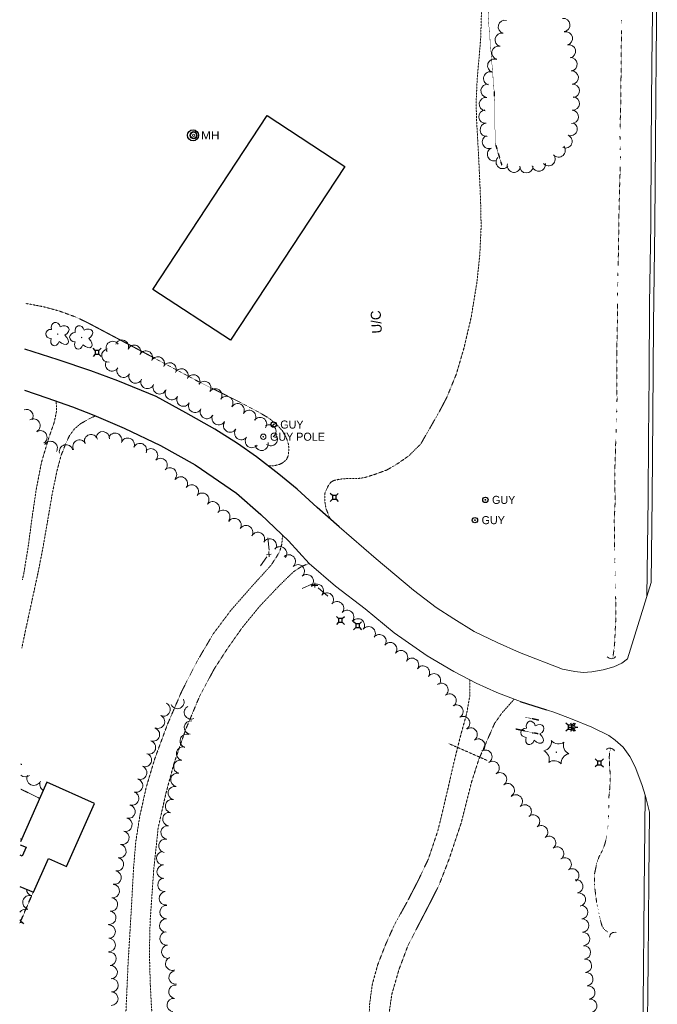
# Model space of a CAD drawing. Extents: x 386588 to 390135, y 96998 to 113606.
# Tile 63 of 93: x 388194 to 388575, y 104334 to 104923. Entities that reach past the tile are written whole.
import ezdxf
from ezdxf.enums import TextEntityAlignment as Align

# ---------------------------------------------------------------- set-up
doc = ezdxf.new("R2010")
doc.units = 0
doc.header["$MEASUREMENT"] = 0
for name, pattern in [('Wisdot1', [0.0625, 0.03125, -0.03125]), ('Wisdot3', [0.1875, 0.125, -0.0625]), ('Wisdot5', [0.1, 0.05, -0.05]), ('Wisdot6', [0.375, 0.125, -0.0625, 0.03125, -0.0625, 0.03125, -0.0625])]:
    doc.linetypes.add(name, pattern=pattern)
for name, color, linetype, lineweight in [('E_BLD', 241, 'Continuous', 25), ('E_BMGRD', 2, 'Egr', 15), ('E_DRN', 40, 'Continuous', 15), ('E_DRN_Pipe', 5, 'Wisdot5', 15), ('E_DTM_SlopeBottom', 3, 'Wisdot1', 25), ('E_DTM_SlopeTop', 3, 'Wisdot1', 25), ('E_DWY', 2, 'Wisdot3', 15), ('E_LAND_Vegetation', 3, 'Continuous', 15), ('E_LTG', 21, 'Continuous', 25), ('E_MISCPROP_HvyDash', 241, 'Wisdot3', 25), ('E_MISCPROP_Railing', 30, 'Continuous', 15), ('E_RDWY', 21, 'Continuous', 25), ('E_RDWY_AsphConc', 200, 'Continuous', 25), ('E_UTL_AG_Bold', 30, 'Continuous', 25), ('E_UTL_EGuyPole', 200, 'Continuous', 15), ('E_UTL_EGuyWire', 200, 'Continuous', 25), ('E_UTL_MH', 30, 'Continuous', 15), ('E_WTR', 4, 'Wisdot6', 15)]:
    doc.layers.add(name, color=color, linetype=linetype, lineweight=lineweight)
doc.layers.add('P2S1_Complete', color=7, linetype='Continuous', lineweight=15, transparency=0.9)
doc.styles.add('Style-dot_font5', font='dot_font5.shx')
doc.styles.add('Style-IGR_FONT_0', font='dot_font15.shx')
doc.linetypes.add('Egr', pattern='A,0.1,[13,dgnlstyle-ewdotudls.shx,S=0.0002,R=0,X=0,Y=0],0.1', length=0.2)

# ---------------------------------------------------------------- blocks, each defined once
blk = doc.blocks.new('CULV')
at = {"layer": 'E_DRN'}
blk.add_arc((-1.129736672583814e-15, 6.149999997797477), 6.150000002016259, 216.8698972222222, 323.1301027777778, dxfattribs=at)
blk = doc.blocks.new('GPOL')
at = {"layer": 'E_UTL_EGuyPole'}
for radius in [4, 0.5]:
    blk.add_circle((0, 0), radius, dxfattribs=at)
at = {"layer": 'E_UTL_EGuyPole', "style": 'Style-dot_font5'}
blk.add_text('GUY POLE', height=12, dxfattribs=at).set_placement((10, 0), align=Align.MIDDLE_LEFT)
blk = doc.blocks.new('GUY')
at = {"layer": 'E_UTL_EGuyWire'}
for radius in [4, 0.5]:
    blk.add_circle((0, 0), radius, dxfattribs=at)
at = {"layer": 'E_UTL_EGuyWire', "style": 'Style-dot_font5'}
blk.add_text('GUY', height=12, dxfattribs=at).set_placement((10, 0), align=Align.MIDDLE_LEFT)
blk = doc.blocks.new('LPOL')
at = {"layer": 'E_LTG'}
for p, q in [((-4, 0), (-1.5, 0)), ((-0.75, 1.299000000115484), (-2, 3.464000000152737)), ((0.75, 1.299000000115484), (2, 3.464000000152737)), ((1.5, 0), (4, 0)), ((-2, -3.464000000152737), (-0.75, -1.299000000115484)), ((2, -3.464000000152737), (0.75, -1.299000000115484))]:
    blk.add_line(p, q, dxfattribs=at)
for radius in [1.5, 1.5, 1.5, 0.125]:
    blk.add_circle((0, 0), radius, dxfattribs=at)
blk = doc.blocks.new('MH')
at = {"layer": 'E_UTL_MH'}
for radius in [5, 4, 1.5]:
    blk.add_circle((3.053387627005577e-05, -0.0003567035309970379), radius, dxfattribs=at)
at = {"layer": 'E_UTL_MH', "style": 'Style-dot_font5', "width": 1.111111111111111}
blk.add_text('MH', height=10.8, dxfattribs=at).set_placement((10, -0.001000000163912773), align=Align.MIDDLE_LEFT)
blk = doc.blocks.new('PED')
at = {"layer": 'E_UTL_AG_Bold'}
for p, q in [((-2.5, 2.5), (-5.329000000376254, 5.328999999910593)), ((2.5, 2.5), (5.328999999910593, 5.328999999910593)), ((-2.5, -2.5), (-5.329000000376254, -5.329000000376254)), ((2.5, -2.5), (5.328999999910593, -5.329000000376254))]:
    blk.add_line(p, q, dxfattribs=at)
at = {"layer": 'E_UTL_AG_Bold', "flags": 128}
blk.add_lwpolyline([(-2.5, -2.5), (2.5, -2.5), (2.5, 2.5), (-2.5, 2.5)], close=True, dxfattribs=at)
blk = doc.blocks.new('CTRE')
at = {"layer": 'E_LAND_Vegetation'}
blk.add_circle((-0.0003858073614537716, -0.0003191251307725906), 0.2233008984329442, dxfattribs=at)
for centre, radius, start, end in [((-11.97306888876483, 8.962898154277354), 7.867058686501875, 280.2066972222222, 5.971616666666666), ((1.806084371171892, 14.92316055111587), 7.866045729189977, 220.2113194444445, 305.9762305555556), ((13.82882637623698, 5.89490348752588), 7.866045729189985, 160.2113277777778, 245.9762388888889), ((-13.82979875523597, -5.89712474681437), 7.866045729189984, 340.2113194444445, 65.97623055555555), ((-1.808101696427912, -14.92587413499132), 7.866045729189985, 40.21132777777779, 125.9762388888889)]:
    blk.add_arc(centre, radius, start, end, dxfattribs=at)
at = {"layer": 'E_LAND_Vegetation', "extrusion": (0, 0, -1)}
blk.add_arc((-12.02957563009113, -9.036813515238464), 7.873632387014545, 354.0727916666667, 79.7488916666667, dxfattribs=at)
blk = doc.blocks.new('DTRE')
at = {"layer": 'E_LAND_Vegetation'}
blk.add_circle((-0.1836800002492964, 0), 0.1831067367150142, dxfattribs=at)
for centre, major_axis, ratio in [((-1.870302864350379, 5.319684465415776), (1.359319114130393, -4.981118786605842), 0.7828630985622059), ((-5.871854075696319, 0.1519894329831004), (4.932001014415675, -0.1226139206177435), 0.8320222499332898), ((4.055502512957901, 2.735869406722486), (-5.27227899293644, -2.928492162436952), 0.6919162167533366), ((-2.492468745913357, -5.243435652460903), (1.802061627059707, 4.856219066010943), 0.7168956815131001), ((3.542152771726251, -3.706719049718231), (-5.012431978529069, 4.581562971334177), 0.5602491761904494)]:
    blk.add_ellipse(centre, major_axis=major_axis, ratio=ratio, start_param=1.570796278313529, end_param=4.712388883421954, dxfattribs=at)

msp = doc.modelspace()

# ---------------------------------------------------------------- linework, layer by layer
at = {"layer": 'E_BLD', "ltscale": 5}
for p, q in [((388273.621, 104761.804), (388341.885, 104865.7620000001)), ((388341.885, 104865.7620000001), (388388.253, 104835.3149999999)), ((388388.253, 104835.3149999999), (388319.9890000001, 104731.3570000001)), ((388319.9890000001, 104731.3570000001), (388273.621, 104761.804)), ((388210.2849999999, 104467.0889999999), (388194.4110000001, 104431.45)), ((388238.825, 104454.3770000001), (388210.2849999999, 104467.0889999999)), ((388222.0419999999, 104416.6980000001), (388238.825, 104454.3770000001)), ((388194.3970000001, 104429.6939999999), (388197.831, 104428.165)), ((388197.831, 104428.165), (388195.4680000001, 104422.862)), ((388195.4680000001, 104422.862), (388194.3470000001, 104423.361)), ((388202.2120000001, 104401.199), (388211.2560000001, 104421.503)), ((388211.2560000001, 104421.503), (388222.0419999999, 104416.6980000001)), ((388194.2010000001, 104404.7679999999), (388202.2120000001, 104401.199))]:
    msp.add_line(p, q, dxfattribs=at)
at = {"layer": 'E_DRN_Pipe'}
msp.add_line((388450.3158437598, 104490.2219857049), (388473.3814786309, 104480.0933420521), dxfattribs=at)
at = {"layer": 'E_DTM_SlopeBottom'}
msp.add_lwpolyline([(388503.86146875, 104495.97775), (388490.445453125, 104498.805875)], dxfattribs=at)
at = {"layer": 'E_DTM_SlopeTop'}
for points in [[(388485.34975, 105330.118375), (388481.957171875, 105290.60275), (388481.652484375, 105237.993375), (388477.793109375, 105209.087125), (388481.4435, 105178.35275), (388477.972796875, 105097.47775), (388481.31459375, 105046.118375), (388476.4669375, 104966.368375), (388474.000140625, 104925.22775), (388477.597796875, 104880.024625), (388478.29115625, 104848.884), (388482.146625, 104835.97775)], [(388504.209125, 104504.087125), (388496.4513125, 104505.930875)]]:
    msp.add_lwpolyline(points, dxfattribs=at)
at = {"layer": 'E_DWY', "flags": 128}
for points in [[(388379.645, 104624.389), (388377.0870000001, 104630.7290000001), (388376.345, 104635.3319999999), (388376.314, 104639.5760000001), (388377.2479999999, 104641.834), (388378.5600000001, 104644.531), (388379.932, 104646.4099999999), (388381.7709999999, 104647.5009999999), (388384.6030000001, 104648.115), (388385.956, 104648.3489999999), (388389.362, 104648.594), (388393.6059999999, 104648.625), (388396.477, 104648.6950000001), (388400.273, 104649.2420000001), (388406.433, 104651.1910000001), (388413.372, 104653.7439999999), (388419.162, 104657.0360000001), (388426.595, 104662.2279999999), (388433.629, 104669.1699999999), (388438.9879999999, 104678.4580000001), (388444.4639999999, 104688.0279999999), (388449.4040000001, 104697.423), (388454.9950000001, 104711.1100000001), (388459.611, 104726.919), (388463.905, 104745.307), (388467.2339999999, 104765.6799999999), (388469.027, 104782.655), (388469.7890000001, 104798.7350000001), (388469.6570000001, 104810.094), (388469.165, 104822.659), (388468.4669999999, 104838.0859999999), (388467.6040000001, 104853.9110000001), (388467.0249999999, 104863.868), (388466.855, 104873.8540000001), (388467.4720000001, 104888.1429999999), (388468.702, 104901.517), (388469.5730000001, 104912.263), (388470.196, 104934.085), (388469.7579999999, 104955.4199999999), (388468.977, 104983.4410000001), (388467.889, 105021.439), (388467.0519999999, 105065.4809999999), (388466.3219999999, 105088.986), (388465.3119999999, 105104.9380000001), (388464.5079999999, 105118.0290000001), (388463.8800000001, 105128.6669999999), (388463.9920000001, 105140.4539999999), (388465.301, 105150.821), (388466.4369999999, 105157.8870000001), (388467.7760000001, 105167.845), (388469.077, 105174.513), (388469.648, 105181.8130000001), (388469.665, 105187.2930000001), (388468.932, 105193.6769999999), (388467.314, 105199.04), (388465.1710000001, 105204.0900000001), (388462.1610000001, 105207.8459999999), (388458.6950000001, 105210.3359999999), (388452.406, 105213.993), (388447.6259999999, 105215.7039999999), (388439.304, 105217.1599999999), (388432.452, 105217.2150000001), (388424.2860000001, 105216.4920000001), (388412.899, 105214.851), (388403.9450000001, 105213.6599999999)], [(388342.4469999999, 104656.2520000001), (388346.2120000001, 104656.3130000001), (388349.1699999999, 104657.074), (388351.4180000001, 104658.1939999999), (388353.4809999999, 104659.986), (388354.6570000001, 104662.673), (388354.909, 104666.8), (388354.5760000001, 104669.5149999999), (388353.358, 104673.125), (388351.0109999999, 104677.203), (388348.031, 104680.5490000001), (388343.2209999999, 104684.5870000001), (388337.068, 104688.253), (388324.5379999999, 104694.8859999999), (388300.6769999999, 104706.73), (388271.48, 104722.3), (388234.456, 104741.9639999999), (388227.0870000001, 104745.406), (388217.6640000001, 104748.838), (388208.027, 104751.432), (388200.2490000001, 104752.9280000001), (388197.3570000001, 104753.406)], [(388196.4920000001, 104592.017), (388199.1580000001, 104608.2649999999), (388201.2879999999, 104624.3740000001), (388203.8640000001, 104641.885), (388207.0589999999, 104658.4140000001), (388211.2479999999, 104672.548), (388214.601, 104682.1029999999), (388216.034, 104688.848), (388216.0519999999, 104692.4110000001), (388215.672, 104695.1200000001)], [(388205.051, 104592.675), (388207.923, 104607.3200000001), (388210.6370000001, 104622.923), (388213.53, 104639.841), (388216.274, 104653.118), (388218.7560000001, 104662.405), (388221.649, 104669.8030000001), (388223.73, 104674.1980000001), (388226.7209999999, 104678.317), (388230.399, 104681.4580000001), (388235.2690000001, 104684.2039999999), (388239.203, 104686.125)], [(388349.355, 104604.727), (388350.689, 104609.5), (388351.1470000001, 104614.8089999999)], [(388262.0989999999, 104415.872), (388263.405, 104431.4909999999), (388265.7849999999, 104446.702), (388269.6100000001, 104463.8540000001), (388274.7050000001, 104480.942), (388282.3489999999, 104501.699), (388290.9720000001, 104521.6440000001), (388299.9890000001, 104539.2779999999), (388309.6610000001, 104555.7080000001), (388320.264, 104569.8770000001), (388332.675, 104584.034), (388344.307, 104596.8529999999), (388349.355, 104604.727)], [(388249.629, 104270.8119999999), (388256.459, 104271.0120000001), (388271.2010000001, 104283.398), (388273.6170000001, 104288.4979999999), (388275.1170000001, 104295.6810000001), (388275.152, 104303.0889999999), (388273.95, 104317.9680000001), (388272.7990000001, 104332.3089999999), (388272.0719999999, 104345.9669999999), (388271.5290000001, 104365.422), (388271.9809999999, 104383.8859999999), (388274.1510000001, 104414.9709999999), (388276.74, 104439.5930000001), (388281.3400000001, 104460.067), (388286.173, 104478.034), (388293.28, 104498.7409999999), (388301.5600000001, 104518.4739999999), (388310.1740000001, 104534.625), (388318.55, 104547.504), (388327.334, 104559.878), (388337.3870000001, 104572.1899999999), (388349.3940000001, 104584.8640000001), (388357.844, 104593.054), (388362.7879999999, 104596.2220000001), (388367.0390000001, 104597.8670000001)], [(388195.324, 104547.2890000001), (388196.8119999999, 104554.6939999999), (388205.051, 104592.675)], [(388196.4920000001, 104592.017), (388195.645, 104588.088)], [(388463.0859999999, 104528.301), (388463.057, 104518.78), (388461.148, 104507.996), (388457.7220000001, 104495.6159999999), (388454.0760000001, 104481.1359999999), (388450.3770000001, 104464.987), (388447.551, 104452.8700000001), (388443.943, 104437.977), (388438.2390000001, 104421.0179999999), (388432.1529999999, 104408.182), (388425.635, 104395.5149999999), (388418.1429999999, 104382.1329999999), (388412.804, 104370.199), (388407.936, 104357.6839999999), (388404.6780000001, 104345.736), (388403.0900000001, 104333.7339999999), (388402.757, 104321.6410000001), (388403.777, 104308.426), (388405.405, 104290.899), (388410.7620000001, 104264.5689999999), (388412.0600000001, 104252.8359999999), (388413.094, 104241.7010000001), (388413.524, 104232.591), (388412.3, 104225.6140000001), (388410.5109999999, 104220.2490000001), (388407.821, 104215.632), (388404.209, 104211.969), (388400.4070000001, 104210.368), (388396.0959999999, 104209.7590000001), (388393.0560000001, 104211.1410000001), (388389.8629999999, 104214.172), (388381.8200000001, 104227.821)], [(388372.5700000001, 104131), (388371.142, 104133.6129999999), (388369.014, 104138.6140000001), (388368.4820000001, 104142.1000000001), (388368.175, 104145.399), (388368.8810000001, 104149), (388370.243, 104152.246), (388372.655, 104155.382), (388376.6399999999, 104159.496), (388388.5279999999, 104168.0870000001), (388400.2290000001, 104176.452), (388408.804, 104182.656), (388416.007, 104190.1880000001), (388420.041, 104198.2579999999), (388424.554, 104210.115), (388427.0060000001, 104221.781), (388426.6580000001, 104236.7220000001), (388425.26, 104251.774), (388420.966, 104271.132), (388416.97, 104291.7660000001), (388415.1359999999, 104309.273), (388414.1499999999, 104324.3629999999), (388416.425, 104340.172), (388420.6710000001, 104354.916), (388426.173, 104369.5689999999), (388431.8130000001, 104380.4909999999), (388438.5190000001, 104393.3840000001), (388444.6629999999, 104405.601), (388450.5390000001, 104420.7039999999), (388457.8640000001, 104442.598), (388463.9469999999, 104466.6629999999), (388468.456, 104480.808), (388477.9010000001, 104502.274), (388482.5, 104508.7320000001), (388489.5630000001, 104516.6799999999)], [(388205.9720000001, 104457.405), (388194.659, 104462.909)], [(388195.0589999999, 104432.905), (388194.425, 104433.2379999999)], [(388234.3489999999, 104287.095), (388231.2309999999, 104291.7860000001), (388251.2919999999, 104307.1939999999), (388254.311, 104311.629), (388256.544, 104318.699), (388257.5789999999, 104330.895), (388258.794, 104358.6410000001), (388260.781, 104391.6950000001), (388262.0989999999, 104415.872)]]:
    msp.add_lwpolyline(points, dxfattribs=at)
at = {"layer": 'E_LAND_Vegetation'}
for centre, radius, start, end in [((388484.0331316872, 104918.7923908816), 3.995471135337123, 75.97975277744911, 255.9644305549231), ((388518.9106138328, 104919.8894336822), 3.995471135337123, 276.844097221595, 96.82877500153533), ((388482.0964132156, 104911.0407255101), 3.995471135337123, 75.97975277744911, 255.9644305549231), ((388520.4476931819, 104911.8175147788), 3.995471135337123, 283.4123611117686, 103.397038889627), ((388480.1596947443, 104903.2890601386), 3.995471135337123, 75.97975277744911, 255.9644305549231), ((388522.2999832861, 104904.0452425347), 3.995471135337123, 283.4123611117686, 103.397038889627), ((388477.6923983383, 104895.5389415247), 3.995471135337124, 72.00949166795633, 251.9941694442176), ((388523.2701708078, 104896.4522870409), 3.995471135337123, 274.7425333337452, 94.72721111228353), ((388475.2236126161, 104887.939975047), 3.995471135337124, 72.00949166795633, 251.9941694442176), ((388523.9297011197, 104888.4896107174), 3.995471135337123, 274.7425333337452, 94.72721111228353), ((388473.6621785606, 104880.5414874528), 3.995471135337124, 82.80867777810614, 262.793355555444), ((388524.5892314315, 104880.5269343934), 3.995471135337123, 274.7425333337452, 94.72721111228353), ((388472.6609138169, 104872.6145294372), 3.995471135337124, 82.80867777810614, 262.793355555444), ((388524.5741183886, 104872.8792199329), 3.995471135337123, 265.9890222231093, 85.97370000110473), ((388472.4638920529, 104865.11813553), 3.995471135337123, 95.04288055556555, 275.0275583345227), ((388524.0141752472, 104864.908921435), 3.995471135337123, 265.9890222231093, 85.97370000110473), ((388473.1651538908, 104857.1590258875), 3.995471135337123, 95.04288055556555, 275.0275583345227), ((388523.2750165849, 104857.6689807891), 3.995471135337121, 247.5544083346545, 67.5390861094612), ((388474.5209841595, 104849.9968600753), 3.995471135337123, 112.1220194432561, 292.1066972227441), ((388520.2234214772, 104850.2847434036), 3.995471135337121, 247.5544083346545, 67.5390861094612), ((388477.5288495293, 104842.5947022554), 3.995471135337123, 112.1220194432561, 292.1066972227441), ((388510.086896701, 104839.6411660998), 3.995471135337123, 220.6170000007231, 40.60167777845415), ((388516.152583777, 104844.8418040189), 3.995471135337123, 220.6170000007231, 40.60167777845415), ((388482.7242751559, 104837.9607586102), 3.995471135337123, 139.1252944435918, 319.1099722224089), ((388489.4369682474, 104835.7437082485), 3.995471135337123, 163.0798361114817, 343.0645138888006), ((388504.270425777, 104836.3772521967), 3.995471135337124, 191.0330472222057, 11.01772499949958), ((388496.8788155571, 104835.3780610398), 3.995471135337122, 177.5959444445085, 357.5806222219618), ((388249.6141846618, 104726.7416044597), 3.970668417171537, 33.86367777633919, 213.8483555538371), ((388255.1101395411, 104727.5431354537), 3.970668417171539, 337.2100222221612, 157.1946999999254), ((388246.9718468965, 104722.2092615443), 3.970668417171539, 96.1561194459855, 276.1407972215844), ((388262.4301768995, 104724.466429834), 3.970668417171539, 337.2100222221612, 157.1946999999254), ((388269.4541019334, 104721.0747269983), 3.97066841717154, 333.4199305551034, 153.4046083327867), ((388249.2090303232, 104716.8417970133), 3.970668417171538, 150.4344722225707, 330.4191499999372), ((388276.5432993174, 104717.5126573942), 3.970668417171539, 333.2395666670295, 153.2242444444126), ((388256.1143661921, 104713.0878798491), 3.970668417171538, 152.6171555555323, 332.6018333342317), ((388283.6327303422, 104713.9364817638), 3.970668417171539, 333.2395666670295, 153.2242444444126), ((388290.7221613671, 104710.3603061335), 3.970668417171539, 333.2395666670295, 153.2242444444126), ((388263.1932295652, 104709.6039319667), 3.970668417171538, 154.0039972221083, 333.9886749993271), ((388270.3718842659, 104706.4304192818), 3.970668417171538, 156.5020277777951, 336.4867055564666), ((388297.8115923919, 104706.7841305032), 3.970668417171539, 333.2395666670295, 153.2242444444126), ((388304.3849144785, 104702.882180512), 3.970668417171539, 325.5602166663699, 145.5448944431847), ((388277.6527272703, 104703.1641525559), 3.970668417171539, 155.4010833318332, 335.3857611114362), ((388284.9759540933, 104699.6845121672), 3.970668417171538, 150.6772472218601, 330.6619250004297), ((388310.932882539, 104698.3907243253), 3.970668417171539, 325.5602166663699, 145.5448944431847), ((388291.8614051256, 104695.830606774), 3.970668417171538, 152.0438805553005, 332.0285583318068), ((388317.4808505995, 104693.8992681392), 3.970668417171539, 325.5602166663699, 145.5448944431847), ((388198.0035109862, 104685.9785716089), 4.043721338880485, 327.9834722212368, 109.0452861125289), ((388298.8746678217, 104692.1072734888), 3.970668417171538, 152.0438805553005, 332.0285583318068), ((388305.8885732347, 104688.3994926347), 3.970668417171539, 152.2286666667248, 332.2133444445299), ((388324.2955980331, 104689.5538702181), 3.970668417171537, 329.6106722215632, 149.5953500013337), ((388331.1444645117, 104685.5361479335), 3.970668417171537, 329.6106722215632, 149.5953500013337), ((388202.1769290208, 104680.3198993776), 4.043721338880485, 299.7600472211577, 119.7447250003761), ((388312.9138076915, 104684.6987973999), 3.970668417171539, 152.2286666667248, 332.2133444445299), ((388337.700855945, 104681.2734623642), 3.970668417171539, 326.3551555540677, 146.3398333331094), ((388206.3521789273, 104673.2766435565), 4.043721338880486, 302.5619361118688, 122.5466138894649), ((388319.8097723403, 104680.337848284), 3.970668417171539, 145.9262916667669, 325.9109694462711), ((388326.4457140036, 104675.8094764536), 3.970668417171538, 143.332036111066, 323.3167138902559), ((388343.2748425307, 104676.8579239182), 3.970668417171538, 305.9510166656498, 125.9356944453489), ((388212.4899437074, 104666.8747838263), 4.043721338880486, 330.0410000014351, 150.0256777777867), ((388229.7943662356, 104667.7021325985), 4.043721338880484, 28.96574166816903, 208.9504194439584), ((388236.6816325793, 104670.9847187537), 4.043721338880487, 17.51080555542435, 197.4954833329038), ((388243.6765225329, 104672.6566101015), 4.043721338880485, 355.7252916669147, 175.7099694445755), ((388251.0327503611, 104671.7746384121), 4.043721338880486, 338.6532833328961, 158.6379611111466), ((388258.5640166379, 104668.830083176), 4.043721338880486, 338.6532833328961, 158.6379611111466), ((388332.8141067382, 104671.0668360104), 3.970668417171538, 143.332036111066, 323.3167138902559), ((388344.0805520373, 104672.1546610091), 3.970668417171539, 231.7263999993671, 51.71107777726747), ((388221.7382668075, 104664.8389694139), 4.043721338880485, 14.95375833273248, 194.9384361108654), ((388265.8483200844, 104665.6512992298), 4.043721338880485, 335.0025361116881, 154.9872138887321), ((388272.4431428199, 104662.4756526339), 4.043721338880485, 314.8714305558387, 134.8561083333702), ((388338.6437791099, 104669.3782213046), 3.970668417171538, 192.4431527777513, 12.42783055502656), ((388278.1475018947, 104656.7441026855), 4.043721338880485, 314.8714305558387, 134.8561083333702), ((388283.8518609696, 104651.012552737), 4.043721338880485, 314.8714305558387, 134.8561083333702), ((388290.3274483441, 104645.6564197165), 4.043721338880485, 323.6333638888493, 143.6180416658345), ((388296.8383190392, 104640.8606987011), 4.043721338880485, 323.6333638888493, 143.6180416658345), ((388303.1322686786, 104635.9678579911), 4.043721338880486, 320.6126916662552, 140.597369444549), ((388309.3981926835, 104630.8312253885), 4.043721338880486, 321.0421416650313, 141.0268194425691), ((388315.6855918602, 104625.7460519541), 4.043721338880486, 321.0421416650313, 141.0268194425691), ((388322.406948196, 104620.7934125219), 4.043721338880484, 328.5798305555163, 148.564508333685), ((388329.3070810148, 104616.5769514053), 4.043721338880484, 328.5798305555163, 148.564508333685), ((388336.3897898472, 104612.4931439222), 4.043721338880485, 331.0459388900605, 151.0306166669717), ((388343.4649598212, 104608.5774898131), 4.043721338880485, 331.0459388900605, 151.0306166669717), ((388349.6008734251, 104603.8927987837), 4.043721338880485, 321.4613416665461, 141.4460194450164), ((388354.8299180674, 104599.0974558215), 4.001230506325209, 312.1848305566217, 132.169508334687), ((388360.2023014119, 104593.1677956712), 4.001230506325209, 312.1848305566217, 132.169508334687), ((388365.5746847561, 104587.2381355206), 4.001230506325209, 312.1848305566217, 132.169508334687), ((388371.5515756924, 104581.5570307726), 4.001230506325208, 319.2845111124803, 139.2691888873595), ((388377.6156490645, 104576.3368405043), 4.001230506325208, 319.2845111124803, 139.2691888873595), ((388383.6797224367, 104571.1166502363), 4.001230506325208, 319.2845111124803, 139.2691888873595), ((388389.7437958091, 104565.8964599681), 4.001230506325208, 319.2845111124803, 139.2691888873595), ((388396.1511672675, 104560.8533511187), 4.00123050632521, 323.6100055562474, 143.5946833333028), ((388402.5916875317, 104556.1053967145), 4.00123050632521, 323.6100055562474, 143.5946833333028), ((388409.0322077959, 104551.3574423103), 4.00123050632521, 323.6100055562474, 143.5946833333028), ((388415.4727280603, 104546.6094879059), 4.00123050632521, 323.6100055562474, 143.5946833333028), ((388421.9132483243, 104541.8615335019), 4.00123050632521, 323.6100055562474, 143.5946833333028), ((388428.4898526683, 104537.2246760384), 4.00123050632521, 324.8537277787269, 144.8384055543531), ((388435.0319116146, 104532.6176339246), 4.00123050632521, 324.8537277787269, 144.8384055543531), ((388441.5739705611, 104528.0105918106), 4.00123050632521, 324.8537277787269, 144.8384055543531), ((388446.1003889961, 104522.2155948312), 4.001230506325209, 307.5089472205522, 127.4936249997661), ((388450.9715119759, 104515.8677185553), 4.001230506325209, 307.5089472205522, 127.4936249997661), ((388279.9825173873, 104510.5901768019), 4.02113850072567, 245.8614416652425, 65.84611944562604), ((388288.267643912, 104515.043088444), 4.021138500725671, 203.751261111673, 23.73593888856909), ((388296.3991779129, 104508.8238374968), 4.02113850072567, 116.4821888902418, 296.4668666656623), ((388455.0581891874, 104509.3111523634), 4.00123050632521, 300.2780583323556, 120.2627361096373), ((388276.6931009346, 104503.2524803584), 4.02113850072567, 245.8614416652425, 65.84611944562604), ((388459.0915771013, 104502.4006419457), 4.00123050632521, 300.2780583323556, 120.2627361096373), ((388296.4170810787, 104499.7856408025), 4.021138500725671, 83.9999500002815, 263.9846277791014), ((388273.6607307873, 104495.5468239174), 4.021138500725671, 252.7636000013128, 72.74827777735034), ((388293.8634660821, 104491.7038186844), 4.021138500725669, 72.043008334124, 252.0276861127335), ((388463.5065111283, 104495.5452626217), 4.00123050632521, 304.6046472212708, 124.5893250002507), ((388271.2769554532, 104487.8670019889), 4.021138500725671, 252.7636000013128, 72.74827777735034), ((388468.0497441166, 104488.9587304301), 4.00123050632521, 304.6046472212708, 124.5893250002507), ((388268.8398082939, 104480.3262260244), 4.021138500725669, 249.648105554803, 69.63278333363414), ((388291.6663329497, 104484.2098876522), 4.021138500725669, 78.11614722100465, 258.100824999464), ((388472.3491764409, 104482.2894203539), 4.001230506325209, 302.7890722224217, 122.7737500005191), ((388193.4104586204, 104481.6231237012), 4.29691664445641, 288.50372222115, 294.7840944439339), ((388197.3911353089, 104474.5748436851), 4.296916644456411, 126.424366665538, 127.4619833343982), ((388266.042166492, 104472.7873103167), 4.021138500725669, 249.648105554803, 69.63278333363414), ((388290.0093542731, 104476.3411856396), 4.021138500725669, 78.11614722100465, 258.100824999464), ((388476.6814508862, 104475.5622537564), 4.001230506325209, 302.7890722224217, 122.7737500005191), ((388197.3911353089, 104474.5748436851), 4.296916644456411, 231.6349388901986, 306.409044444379), ((388202.5241043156, 104469.4677896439), 4.29691664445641, 155.2017749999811, 335.1864527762), ((388288.3523755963, 104468.4724836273), 4.021138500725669, 78.11614722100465, 258.100824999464), ((388481.0947675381, 104468.7792559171), 4.00123050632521, 305.2961250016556, 125.2808027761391), ((388210.3240469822, 104465.862737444), 4.29691664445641, 155.2017749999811, 238.8438638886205), ((388263.5466194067, 104465.0170134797), 4.021138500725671, 252.979427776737, 72.96410555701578), ((388485.717157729, 104462.2480323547), 4.00123050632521, 305.2961250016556, 125.2808027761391), ((388261.1917899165, 104457.3282666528), 4.021138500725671, 252.979427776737, 72.96410555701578), ((388286.6953969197, 104460.6037816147), 4.021138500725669, 78.11614722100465, 258.100824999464), ((388490.5259493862, 104455.5662262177), 4.00123050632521, 311.698175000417, 131.6828527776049), ((388259.0239142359, 104449.4342871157), 4.021138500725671, 257.06129444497, 77.04597222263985), ((388285.028792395, 104452.7327674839), 4.02113850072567, 78.00030555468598, 257.9849833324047), ((388495.8477747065, 104449.5911490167), 4.00123050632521, 311.698175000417, 131.6828527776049), ((388283.48415962, 104444.9957261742), 4.02113850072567, 82.04631111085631, 262.0309888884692), ((388500.8239157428, 104443.5603231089), 4.001230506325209, 306.8887555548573, 126.8734333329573), ((388257.2223568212, 104441.5974229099), 4.021138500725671, 257.06129444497, 77.04597222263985), ((388255.4207994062, 104433.7605587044), 4.021138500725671, 257.06129444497, 77.04597222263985), ((388282.3704028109, 104437.0319585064), 4.02113850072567, 82.04631111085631, 262.0309888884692), ((388505.6260429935, 104437.1600929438), 4.001230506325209, 306.8887555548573, 126.8734333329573), ((388253.6192440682, 104425.8302100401), 4.021138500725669, 259.5536277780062, 79.53830555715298), ((388281.0748351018, 104428.9712849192), 4.021138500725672, 78.61308333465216, 258.5977611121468), ((388510.4281702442, 104430.7598627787), 4.001230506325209, 306.8887555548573, 126.8734333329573), ((388279.7196975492, 104421.581034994), 4.021138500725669, 92.50830555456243, 272.4929833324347), ((388515.2302974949, 104424.3596326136), 4.001230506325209, 306.8887555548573, 126.8734333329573), ((388252.160182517, 104417.9224171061), 4.021138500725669, 259.5536277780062, 79.53830555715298), ((388519.7696721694, 104417.9018655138), 4.00123050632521, 304.0027777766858, 123.9874555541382), ((388250.7011209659, 104410.0146241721), 4.021138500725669, 259.5536277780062, 79.53830555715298), ((388280.0705432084, 104413.5474207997), 4.021138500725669, 92.50830555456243, 272.4929833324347), ((388524.2434668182, 104411.2679727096), 4.00123050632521, 304.0027777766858, 123.9874555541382), ((388249.5902807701, 104401.9395392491), 4.02113850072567, 262.5796500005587, 82.56432777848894), ((388280.583437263, 104405.6470481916), 4.02113850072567, 95.80735833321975, 275.7920361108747), ((388526.7390652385, 104404.7305465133), 4.001230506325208, 280.7895444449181, 100.7742222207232), ((388202.2004862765, 104403.2175939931), 4.162676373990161, 182.2112944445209, 254.4982472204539), ((388281.3960160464, 104397.6469378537), 4.02113850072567, 95.80735833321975, 275.7920361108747), ((388528.2359041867, 104396.8703400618), 4.001230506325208, 280.7895444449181, 100.7742222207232), ((388199.9767377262, 104395.19580412), 4.162676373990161, 74.51356944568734, 254.4982472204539), ((388248.5507020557, 104393.9657493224), 4.02113850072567, 262.5796500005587, 82.56432777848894), ((388197.5465808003, 104387.0572774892), 4.162676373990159, 69.93101666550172, 146.4062833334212), ((388247.511123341, 104385.9919593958), 4.02113850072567, 262.5796500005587, 82.56432777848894), ((388281.8071133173, 104389.364992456), 4.02113850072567, 88.54929444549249, 268.5339722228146), ((388529.6431476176, 104389.2550536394), 4.001230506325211, 273.8271833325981, 93.81186111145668), ((388194.1653411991, 104378.9385458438), 4.162676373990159, 56.65684722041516, 91.86594166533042), ((388197.5465808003, 104387.0572774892), 4.162676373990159, 212.6906361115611, 249.915694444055), ((388281.6024583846, 104381.3263255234), 4.02113850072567, 88.54929444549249, 268.5339722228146), ((388530.1761560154, 104381.2713656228), 4.001230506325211, 273.8271833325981, 93.81186111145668), ((388247.2478968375, 104377.7037392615), 4.021138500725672, 269.6989027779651, 89.68358055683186), ((388281.8531706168, 104373.6258891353), 4.021138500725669, 97.14044166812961, 277.125119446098), ((388530.7091644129, 104373.2876776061), 4.001230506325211, 273.8271833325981, 93.81186111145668), ((388247.2045638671, 104369.6625843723), 4.021138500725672, 269.6989027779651, 89.68358055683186), ((388247.6975015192, 104361.4506310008), 4.021138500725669, 274.9350583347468, 94.91973611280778), ((388282.8516489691, 104365.6468484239), 4.021138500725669, 97.14044166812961, 277.125119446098), ((388531.2778690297, 104365.2859257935), 4.001230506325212, 274.3899805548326, 94.37465833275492), ((388285.2024694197, 104358.5153502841), 4.021138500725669, 110.7122750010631, 290.6969527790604), ((388531.8892714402, 104357.3078583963), 4.001230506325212, 274.3899805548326, 94.37465833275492), ((388248.3881931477, 104353.4390771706), 4.021138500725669, 274.9350583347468, 94.91973611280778), ((388287.1643831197, 104350.2920870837), 4.021138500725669, 98.177366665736, 278.1620444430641), ((388532.7003947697, 104349.2029049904), 4.00123050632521, 278.4509638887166, 98.4356416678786), ((388248.9345403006, 104345.6446084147), 4.02113850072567, 268.8948055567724, 88.87948333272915), ((388248.7783644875, 104337.6048535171), 4.02113850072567, 268.8948055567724, 88.87948333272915), ((388287.0931639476, 104341.7600066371), 4.021138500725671, 82.8367222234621, 262.8214000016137), ((388533.8752543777, 104341.2881670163), 4.00123050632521, 278.4509638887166, 98.4356416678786), ((388286.0893720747, 104333.7816326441), 4.021138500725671, 82.8367222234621, 262.8214000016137), ((388535.0501139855, 104333.3734290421), 4.00123050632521, 278.4509638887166, 98.4356416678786)]:
    msp.add_arc(centre, radius, start, end, dxfattribs=at)
at = {"layer": 'E_MISCPROP_HvyDash', "flags": 128}
msp.add_lwpolyline([(388194.0249999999, 104382.4879999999), (388202.1030000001, 104401.2479999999)], dxfattribs=at)
at = {"layer": 'E_MISCPROP_Railing', "ltscale": 5}
for p, q in [((388341.5149999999, 104603.108), (388344.3419999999, 104603.371)), ((388343.206, 104601.7350000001), (388342.9180000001, 104605.0330000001)), ((388368.8740000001, 104584.737), (388372.193, 104584.7609999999)), ((388370.3810000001, 104586.317), (388370.419, 104583.4709999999))]:
    msp.add_line(p, q, dxfattribs=at)
at = {"layer": 'E_MISCPROP_Railing', "flags": 128}
for points in [[(388343.0989999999, 104605.719), (388342.3359999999, 104613.2830000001)], [(388337.8659999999, 104596.389), (388341.8030000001, 104601.7930000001)], [(388362.8489999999, 104582.878), (388368.969, 104585.6140000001)], [(388372.406, 104583.2479999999), (388378.189, 104578.2830000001)]]:
    msp.add_lwpolyline(points, dxfattribs=at)
at = {"layer": 'E_RDWY', "flags": 128}
for points in [[(388384.9439999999, 104619.723), (388371.7860000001, 104631.3100000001), (388359.7960000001, 104642.2930000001), (388348.986, 104651.172), (388335.487, 104661.6599999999), (388324.1059999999, 104669.5330000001), (388310.7450000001, 104678.1000000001), (388293.2290000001, 104688.0419999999), (388275.608, 104697.6540000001), (388252.6570000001, 104707.077), (388236.5149999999, 104713.1259999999), (388217.061, 104719.5819999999), (388197.068, 104726.0800000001)], [(388196.808, 104701.5619999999), (388210.3149999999, 104697.017), (388225.5730000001, 104691.612), (388238.2339999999, 104686.5349999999), (388256.558, 104678.7749999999), (388278.155, 104668.483), (388298.8829999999, 104656.841), (388323.602, 104639.821), (388338.219, 104627.2239999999), (388354.6529999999, 104611.443)]]:
    msp.add_lwpolyline(points, dxfattribs=at)
at = {"layer": 'E_RDWY_AsphConc'}
msp.add_lwpolyline([(388509.07240625, 104510.16525), (388493.4435, 104515.118375)], dxfattribs=at)
msp.add_circle((388297.6070000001, 104853.9114999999), 3.292829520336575, dxfattribs=at)
at = {"layer": 'E_WTR', "flags": 128}
for points in [[(388553.6570000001, 104922.6939999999), (388553.652, 104920.6569999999)], [(388553.6410000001, 104916.581), (388553.6259999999, 104911.067), (388553.4820000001, 104894.2450000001), (388553.398, 104887.03)], [(388553.398, 104887.03), (388553.2290000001, 104872.4199999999), (388552.8289999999, 104857.4839999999)], [(388552.801, 104853.409), (388552.8500000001, 104851.372)], [(388552.9469999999, 104847.297), (388552.9950000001, 104845.2590000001)], [(388553.0930000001, 104841.1839999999), (388553.125, 104839.831), (388553.1030000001, 104839.1470000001)], [(388552.97, 104835.0730000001), (388552.601, 104823.72), (388552.179, 104805.531)], [(388552.179, 104805.531), (388552.173, 104805.281), (388551.8559999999, 104783.4750000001), (388551.6799999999, 104775.9839999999)], [(388551.585, 104771.909), (388551.537, 104769.871)], [(388551.442, 104765.7960000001), (388551.3940000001, 104763.7590000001)], [(388551.298, 104759.6839999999), (388551.2849999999, 104759.1089999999), (388551.2830000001, 104757.6459999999)], [(388551.2779999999, 104753.5689999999), (388551.264, 104742.3219999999), (388550.9070000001, 104725.334), (388550.9080000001, 104724.0209999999)], [(388550.9080000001, 104724.0209999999), (388550.9129999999, 104711.8359999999), (388551.0349999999, 104696.1100000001), (388550.9879999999, 104694.47)], [(388550.871, 104690.395), (388550.8130000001, 104688.358)], [(388550.696, 104684.284), (388550.6370000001, 104682.247)], [(388550.5179999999, 104678.172), (388550.45, 104676.135)], [(388550.314, 104672.061), (388549.8530000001, 104658.2890000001), (388549.6740000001, 104648.5900000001), (388549.706, 104642.5260000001)], [(388549.5700000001, 104605.9140000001), (388549.6359999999, 104612.3500000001), (388549.341, 104624.3629999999), (388549.814, 104631.7949999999), (388549.892, 104639.054), (388549.706, 104642.5260000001)], [(388549.7180000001, 104598.3370000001), (388549.638, 104600.862)], [(388549.95, 104590.7609999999), (388549.936, 104591.4450000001), (388549.878, 104593.287)], [(388550.1030000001, 104583.183), (388550.0519999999, 104585.709)], [(388548.547, 104541.581), (388549.162, 104546.017), (388549.6640000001, 104550.9199999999), (388549.9169999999, 104557.0319999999), (388550.4040000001, 104566.5179999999), (388550.2039999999, 104578.1310000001)], [(388546.1240000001, 104457.5079999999), (388546.1270000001, 104457.8959999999), (388546.672, 104463.077), (388546.977, 104467.8940000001), (388546.9569999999, 104471.7919999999), (388546.621, 104476.8910000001), (388546.3999999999, 104482.2069999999), (388546.727, 104485.3160000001), (388547.284, 104487.4199999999)], [(388546.0460000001, 104451.2919999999), (388546.0830000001, 104452.487), (388546.0900000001, 104453.3640000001)], [(388545.852, 104445.0760000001), (388545.862, 104445.2830000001), (388545.919, 104447.148)], [(388545.544, 104438.868), (388545.5600000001, 104438.9620000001), (388545.6540000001, 104440.9369999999)], [(388537.54, 104405.9950000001), (388537.541, 104411.879), (388538.952, 104418.7819999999), (388540.2579999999, 104422.3929999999), (388542.1200000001, 104425.9180000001), (388543.7280000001, 104429.966), (388544.719, 104434.0260000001), (388544.848, 104434.781)], [(388538.8589999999, 104395.1170000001), (388537.973, 104402.068), (388537.54, 104405.9950000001)], [(388539.2760000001, 104392.892), (388539.1040000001, 104393.628)], [(388539.79, 104390.6839999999), (388539.6189999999, 104391.4199999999)], [(388540.2879999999, 104388.473), (388540.132, 104389.2120000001)], [(388545.3100000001, 104377.574), (388543.47, 104378.977), (388542.128, 104380.9040000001), (388541.0970000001, 104384.6399999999), (388540.6000000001, 104386.9939999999)]]:
    msp.add_lwpolyline(points, dxfattribs=at)
at = {"layer": 'P2S1_Complete', "flags": 128}
for points in [[(388569.6000000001, 104636.9129999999), (388569.9169999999, 104672.477), (388570.3289999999, 104710.5919999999), (388570.3640000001, 104753.22), (388571.1740000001, 104800.659), (388571.517, 104847.9029999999), (388571.838, 104896.2139999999), (388572.3899999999, 104942.031), (388572.5054086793, 104956.8377569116)], [(388571.942, 104637.301), (388572.4129999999, 104686.3500000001), (388572.8289999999, 104740.7819999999), (388573.5649999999, 104800.6610000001), (388574.041, 104850.4399999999), (388574.4820000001, 104901.477), (388575.0730000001, 104954.99), (388575.1061562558, 104958.7802031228)], [(388571.942, 104637.301), (388571.503, 104586.4339999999), (388557.3629999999, 104540.825), (388553.959, 104538.2309999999), (388549.094, 104536.1089999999), (388542.736, 104534.2520000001), (388536.007, 104533.121), (388530.8829999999, 104532.696), (388525.825, 104533.1880000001), (388518.352, 104534.6200000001), (388492.7760000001, 104544.5460000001), (388479.3559999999, 104550.5889999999), (388465.6799999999, 104557.216), (388453.439, 104564.736), (388442.9790000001, 104571.611), (388429.3540000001, 104581.9199999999), (388407.0330000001, 104600.682), (388384.9439999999, 104619.723)], [(388569.6000000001, 104636.9129999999), (388568.9439999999, 104578.1810000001)], [(388354.6529999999, 104611.443), (388367.0390000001, 104597.8670000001), (388382.8389999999, 104584.223), (388400.4890000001, 104570.7509999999), (388417.7690000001, 104556.4080000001), (388437.628, 104542.6910000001), (388453.5589999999, 104533.1740000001), (388466.8589999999, 104526.371), (388479.2239999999, 104520.639), (388494.3600000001, 104514.8430000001), (388513.2409999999, 104508.8799999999), (388524.2919999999, 104504.8260000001), (388535.936, 104499.9269999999), (388546.1140000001, 104494.892), (388549.963, 104492.227), (388554.8, 104487.9180000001), (388558.7879999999, 104482.372), (388561.936, 104476.1699999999), (388565.9280000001, 104465.737), (388568.1270000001, 104458.675), (388570.4879999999, 104449.1839999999), (388570.122, 104409.105), (388569.598, 104359.6040000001), (388569.1470000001, 104306.1200000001)], [(388567.9410000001, 104459.274), (388567.3489999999, 104401.3119999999), (388566.6640000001, 104333.916), (388565.9369999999, 104251.591), (388566.0109999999, 104202.54), (388565.9199999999, 104178.6950000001)]]:
    msp.add_lwpolyline(points, dxfattribs=at)

# ---------------------------------------------------------------- block references
at = {"layer": 'E_DRN', "xscale": 0.5, "yscale": 0.5, "zscale": 0.5}
for p, rotation in [((388547.6783495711, 104540.9162531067), 0.9013504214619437), ((388547.284, 104487.4199999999), 170.9951536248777), ((388547.87236204, 104376.7572917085), 214.3394255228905)]:
    msp.add_blockref('CULV', p, dxfattribs=dict(at, rotation=rotation))
at = {"layer": 'E_LAND_Vegetation'}
for name, p, xscale, yscale, zscale in [('DTRE', (388216.922, 104735.001), 0.6769248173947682, 0.6769248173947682, 0.6769248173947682), ('DTRE', (388231.172, 104733.012), 0.6769248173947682, 0.6769248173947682, 0.6769248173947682), ('DTRE', (388500.82, 104496.526), 0.6769248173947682, 0.6769248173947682, 0.6769248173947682), ('CTRE', (388514.755, 104484.959), 0.7108526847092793, 0.7108526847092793, 0.7108526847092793)]:
    msp.add_blockref(name, p, dxfattribs=dict(at, xscale=xscale, yscale=yscale, zscale=zscale))
at = {"layer": 'E_LTG', "xscale": 0.692840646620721, "yscale": 0.692840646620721, "zscale": 0.692840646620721}
msp.add_blockref('LPOL', (388524.797, 104499.951), dxfattribs=at)
at = {"layer": 'E_UTL_AG_Bold', "xscale": 0.4503659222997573, "yscale": 0.4503659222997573, "zscale": 0.4503659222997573}
for p in [(388240.274, 104724.133), (388382.048, 104637.346), (388385.686, 104563.843), (388395.973, 104560.63), (388522.905, 104499.983), (388540.461, 104478.606)]:
    msp.add_blockref('PED', p, dxfattribs=at)
at = {"layer": 'E_UTL_EGuyPole', "xscale": 0.3999999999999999, "yscale": 0.3999999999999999, "zscale": 0.3999999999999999}
msp.add_blockref('GPOL', (388339.618, 104673.663), dxfattribs=at)
at = {"layer": 'E_UTL_EGuyWire', "xscale": 0.3999999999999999, "yscale": 0.3999999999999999, "zscale": 0.3999999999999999}
for p in [(388345.758, 104680.949), (388472.336, 104635.886), (388466.096, 104623.775)]:
    msp.add_blockref('GUY', p, dxfattribs=at)
at = {"layer": 'E_UTL_MH', "xscale": 0.4444444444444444, "yscale": 0.4444444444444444, "zscale": 0.4444444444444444}
msp.add_blockref('MH', (388297.945, 104853.97), dxfattribs=at)

# ---------------------------------------------------------------- texts
at = {"layer": 'E_BMGRD', "style": 'Style-IGR_FONT_0'}
msp.add_text('U/C', height=5.999999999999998, rotation=93.57711388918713, dxfattribs=at).set_placement((388407.1410092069, 104742.2844887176), align=Align.MIDDLE_CENTER)

doc.saveas('drawing.dxf')
